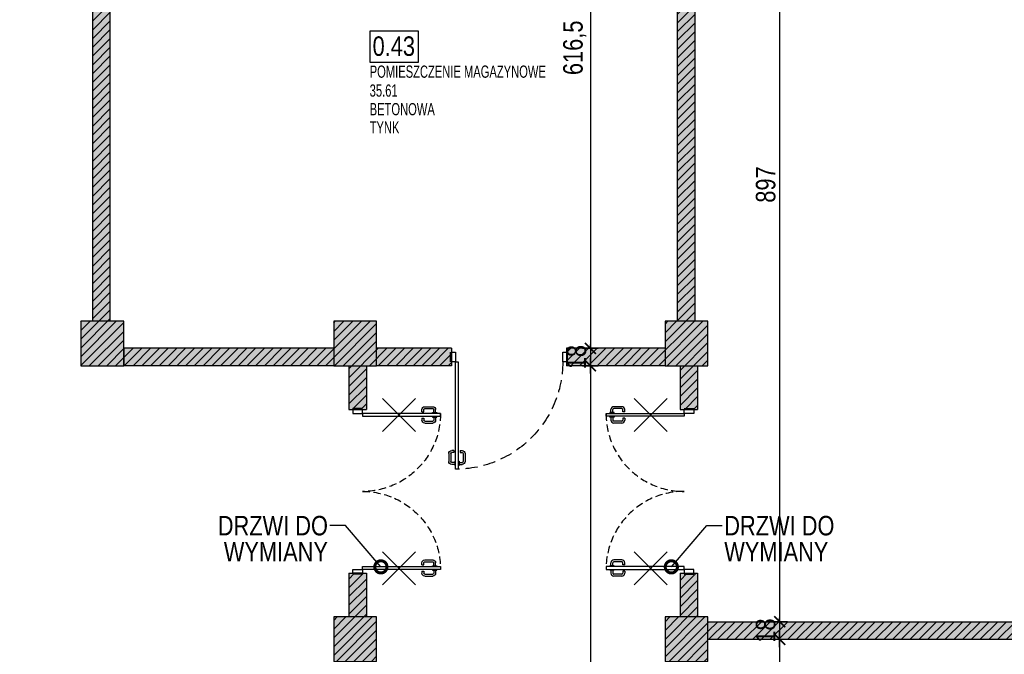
# Model space of a CAD drawing. Header units: millimetres. Extents: x 59331 to 112314, y -16110 to 34390.
# Tile 126 of 198: x 63406 to 64416, y 22286 to 22937. Entities that reach past the tile are written whole.
import ezdxf
from ezdxf import colors
from ezdxf.entities.mleader import LeaderData, LeaderLine
from ezdxf.math import Vec2, Vec3

# ---------------------------------------------------------------- set-up
doc = ezdxf.new("R2010")
doc.units = ezdxf.units.MM
doc.linetypes.add('DASHED', pattern=[0.75, 0.5, -0.25])
doc.layers.get('DEFPOINTS').update_dxf_attribs({"lineweight": 9})
for name, color, linetype in [('_HSA_HATCH_WYPEŁNIENIA_PRZEGRÓD', 205, 'Continuous'), ('_HSA_NUMERACJA POMIESZCZEN', 43, 'Continuous'), ('_HSA_STOLARKA_WEWNĘTRZNA', 132, 'Continuous'), ('_HSA_WYM_100', 141, 'Continuous'), ('_HSA_ŚCIANY_DZIAŁOWE', 6, 'Continuous'), ('_HSA_ŚCIANY_KONSTRUKCYJNE', 3, 'Continuous')]:
    doc.layers.add(name, color=color, linetype=linetype)
doc.layers.add('_HSA_NUMERACJA POMIESZCZEN POMOC', color=7, linetype='Continuous', true_color=0x38940a, plot=False)
doc.layers.add('_HSA_WYBURZENIA', color=7, linetype='Continuous', true_color=0xdd0303)
doc.layers.add('_HSA_WYBURZENIA_01', color=7, linetype='Continuous', true_color=0xdd0303)
doc.styles.add('ARIAL_100', font='Arial.ttf', dxfattribs={"width": 0.8, "height": 20})
doc.styles.add('ARIAL_50', font='Arial Narrow.ttf', dxfattribs={"width": 0.8, "height": 10})
doc.dimstyles.new('WYM_WEWN_100', dxfattribs={"dimtxt": 20, "dimasz": 2, "dimexe": 10, "dimexo": 0, "dimgap": 4, "dimtad": 1, "dimdec": 1, "dimrnd": 0.1, "dimtxsty": 'ARIAL_100', "dimblk": 'Wym-03', "dimcen": 0, "dimdle": 10, "dimse1": 1, "dimse2": 1, "dimclrt": 256, "dimazin": 2, "dimtfac": 1, "dimtdec": 1, "dimtix": 1, "dimtmove": 2, "dimatfit": 0, "dimfxl": 1, "dimtolj": 1, "dimtzin": 0, "dimarcsym": 0})

# ---------------------------------------------------------------- blocks, each defined once
blk = doc.blocks.new('NUMERACJA_POMIESZCZEŃ_200')
blk.add_lwpolyline([(50, 31.9), (0, 31.9), (0, 0), (50, 0)], close=True)
at = {"style": 'ARIAL_100', "width": 0.8}
blk.add_attdef('OPIS_TABELKA', (3, 6.5), '', height=20, dxfattribs=at)
at = {"layer": '_HSA_NUMERACJA POMIESZCZEN POMOC', "style": 'ARIAL_50', "width": 0.8}
for tag, p in [('NAZWA', (0, -15.9)), ('POWIERZCHNIA', (0, -35.3)), ('POSADZKA', (0, -54.4)), ('SUFIT', (0, -73.1))]:
    blk.add_attdef(tag, p, '', height=12.5, dxfattribs=at)
blk = doc.blocks.new('*U360')
for p, q in [((-1.9, 93.86), (-1.9, 102)), ((0.1, 93.86), (0.1, 102)), ((4.2, 105), (1.1, 105)), ((4.2, 103), (1.1, 103)), ((4.2, 106.25), (5, 106.25)), ((4.2, 101.75), (4.2, 106.25)), ((5, 101.75), (4.2, 101.75)), ((8.725, 106.25), (7.925, 106.25)), ((7.925, 101.75), (8.725, 101.75)), ((8.725, 101.75), (8.725, 106.25)), ((8.725, 105), (11.825, 105)), ((8.725, 103), (11.825, 103)), ((12.825, 93.86), (12.825, 102)), ((14.825, 93.86), (14.825, 102)), ((3.2, 92.86), (1.1, 92.86)), ((3.2, 90.86), (3.2, 92.86)), ((9.725, 90.86), (9.725, 92.86)), ((9.725, 92.86), (11.825, 92.86)), ((3.2, 90.86), (1.1, 90.86)), ((9.725, 90.86), (11.825, 90.86))]:
    blk.add_line(p, q)
for points in [[(5, 0), (7.925, 0), (7.925, 110), (5, 110)], [(1, 0), (1, -10), (5, -10), (5, 0)], [(115, 0), (115, -10), (119, -10), (119, 0)]]:
    blk.add_lwpolyline(points, close=True)
for points in [[(0, 0), (0, -10)], [(120, 0), (120, -10)]]:
    blk.add_lwpolyline(points)
for centre, radius, start, end in [((1.1, 102), 3, 90, 180), ((1.1, 102), 1, 90, 180), ((11.825, 102), 3, 0, 90), ((11.825, 102), 1, 0, 90), ((1.1, 93.86), 3, 180, 270), ((1.1, 93.86), 1, 180, 270), ((11.825, 93.86), 3, 270, 0), ((11.825, 93.86), 1, 270, 0)]:
    blk.add_arc(centre, radius, start, end)
at = {"linetype": 'DASHED', "ltscale": 25}
blk.add_arc((5, 0), 110, 0, 90, dxfattribs=at)
blk = doc.blocks.new('*U361')
for p, q in [((-86.9, 63.86), (-86.9, 72)), ((-84.9, 63.86), (-84.9, 72)), ((-80.8, 75), (-83.9, 75)), ((-80.8, 73), (-83.9, 73)), ((-80.8, 76.25), (-80, 76.25)), ((-80.8, 71.75), (-80.8, 76.25)), ((-80, 71.75), (-80.8, 71.75)), ((-76.275, 76.25), (-77.075, 76.25)), ((-77.075, 71.75), (-76.275, 71.75)), ((-76.275, 71.75), (-76.275, 76.25)), ((-76.275, 75), (-73.175, 75)), ((-76.275, 73), (-73.175, 73)), ((-72.175, 63.86), (-72.175, 72)), ((-70.175, 63.86), (-70.175, 72)), ((70.175, 63.86), (70.175, 72)), ((72.175, 63.86), (72.175, 72)), ((76.275, 75), (73.175, 75)), ((76.275, 73), (73.175, 73)), ((76.275, 76.25), (77.075, 76.25)), ((76.275, 71.75), (76.275, 76.25)), ((77.075, 71.75), (76.275, 71.75)), ((80.8, 76.25), (80, 76.25)), ((80, 71.75), (80.8, 71.75)), ((80.8, 71.75), (80.8, 76.25)), ((80.8, 75), (83.9, 75)), ((80.8, 73), (83.9, 73)), ((84.9, 63.86), (84.9, 72)), ((86.9, 63.86), (86.9, 72)), ((-81.8, 62.86), (-83.9, 62.86)), ((-81.8, 60.86), (-83.9, 60.86)), ((-81.8, 60.86), (-81.8, 62.86)), ((-75.275, 60.86), (-75.275, 62.86)), ((-75.275, 62.86), (-73.175, 62.86)), ((-75.275, 60.86), (-73.175, 60.86)), ((75.275, 62.86), (73.175, 62.86)), ((75.275, 60.86), (73.175, 60.86)), ((75.275, 60.86), (75.275, 62.86)), ((81.8, 60.86), (81.8, 62.86)), ((81.8, 62.86), (83.9, 62.86)), ((81.8, 60.86), (83.9, 60.86))]:
    blk.add_line(p, q)
for points in [[(-80, 0), (-77.075, 0), (-77.075, 80), (-80, 80)], [(80, 0), (77.075, 0), (77.075, 80), (80, 80)], [(84, 0), (84, -10), (80, -10), (80, 0)], [(-84, 0), (-84, -10), (-80, -10), (-80, 0)]]:
    blk.add_lwpolyline(points, close=True)
for points in [[(85, 0), (85, -10)], [(-85, 0), (-85, -10)]]:
    blk.add_lwpolyline(points)
for centre, radius, start, end in [((-83.9, 72), 3, 90, 180), ((-83.9, 72), 1, 90, 180), ((-73.175, 72), 3, 0, 90), ((-73.175, 72), 1, 0, 90), ((73.175, 72), 3, 90, 180), ((73.175, 72), 1, 90, 180), ((83.9, 72), 3, 0, 90), ((83.9, 72), 1, 0, 90), ((-83.9, 63.86), 3, 180, 270), ((-83.9, 63.86), 1, 180, 270), ((-73.175, 63.86), 3, 270, 0), ((-73.175, 63.86), 1, 270, 0), ((73.175, 63.86), 3, 180, 270), ((73.175, 63.86), 1, 180, 270), ((83.9, 63.86), 3, 270, 0), ((83.9, 63.86), 1, 270, 0)]:
    blk.add_arc(centre, radius, start, end)
at = {"linetype": 'DASHED', "ltscale": 15}
for centre, start, end in [((-80, 0), 0, 90), ((80, 0), 90, 180)]:
    blk.add_arc(centre, 80, start, end, dxfattribs=at)
blk = doc.blocks.new('A$C6782ac1e')
at = {"linetype": 'Continuous', "ltscale": 400}
for p, q in [((-12.2, 20.6), (12.2, -20.6)), ((20.6, 12.2), (-20.6, -12.2))]:
    blk.add_line(p, q, dxfattribs=at)
blk = doc.blocks.new('_DotSmall')
at = {"color": 0, "linetype": 'ByBlock', "const_width": 0.5}
blk.add_lwpolyline([(-0.0625, 0, 1), (0.0625, 0, 1)], format="xyb", close=True, dxfattribs=at)
blk = doc.blocks.new('Wym-03')
for p, q in [((-4, 0), (4, 0)), ((0, 4), (0, -4))]:
    blk.add_line(p, q)
blk.add_lwpolyline([(-2.83, -2.83, 0.8, 0.8, 0), (2.83, 2.83, 0.05, 0.05, 0)], format="xyseb")
blk = doc.blocks.new('*D489')
at = {"layer": '_HSA_WYM_100', "color": 0, "lineweight": -2, "transparency": 16777216}
blk.add_line((60281.3, 20766.1), (60281.3, 22652.5), dxfattribs=at)
at = {"layer": 'DEFPOINTS', "color": 0, "transparency": 16777216}
for p in [(60281.3, 22654.5), (60431.3, 22654.5), (70739.3, 20764.1)]:
    blk.add_point(p, dxfattribs=at)
at = {"layer": '_HSA_WYM_100', "color": 0, "lineweight": -2, "transparency": 16777216, "xscale": 2, "yscale": 2, "zscale": 2}
for p, rotation in [((60281.3, 22654.5), 90), ((60281.3, 20764.1), 270)]:
    blk.add_blockref('Wym-03', p, dxfattribs=dict(at, rotation=rotation))
at = {"layer": '_HSA_WYM_100', "transparency": 16777216, "insert": (60265.3, 21709.3), "char_height": 20, "attachment_point": 5, "rotation": 90, "style": 'ARIAL_100'}
blk.add_mtext('\\A1;1890,5', dxfattribs=at)
blk = doc.blocks.new('*D735')
at = {"layer": '_HSA_WYM_100', "color": 0, "lineweight": -2, "transparency": 16777216}
blk.add_line((63991.8, 23214.1), (63991.8, 22601.6), dxfattribs=at)
at = {"layer": 'DEFPOINTS', "color": 0, "transparency": 16777216}
for p in [(64075.3, 23216.1), (63991.8, 22599.6), (64075.3, 22599.6)]:
    blk.add_point(p, dxfattribs=at)
at = {"layer": '_HSA_WYM_100', "color": 0, "lineweight": -2, "transparency": 16777216, "xscale": 2, "yscale": 2, "zscale": 2}
for p, rotation in [((63991.8, 23216.1), 89.99999999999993), ((63991.8, 22599.6), 269.9999999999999)]:
    blk.add_blockref('Wym-03', p, dxfattribs=dict(at, rotation=rotation))
at = {"layer": '_HSA_WYM_100', "transparency": 16777216, "insert": (63975.7, 22907.9), "char_height": 20, "attachment_point": 5, "rotation": 90, "style": 'ARIAL_100'}
blk.add_mtext('\\A1;616,5', dxfattribs=at)
blk = doc.blocks.new('*D736')
at = {"layer": '_HSA_WYM_100', "color": 0, "lineweight": -2, "transparency": 16777216}
for p, q in [((63991.8, 22601.6), (63991.8, 22603.6)), ((63991.8, 22599.6), (63991.8, 22581.7)), ((63991.8, 22579.7), (63991.8, 22577.7))]:
    blk.add_line(p, q, dxfattribs=at)
at = {"layer": 'DEFPOINTS', "color": 0, "transparency": 16777216}
for p in [(64075.3, 22599.6), (63991.8, 22581.7), (64083.8, 22581.7)]:
    blk.add_point(p, dxfattribs=at)
at = {"layer": '_HSA_WYM_100', "color": 0, "lineweight": -2, "transparency": 16777216, "xscale": 2, "yscale": 2, "zscale": 2}
for p, rotation in [((63991.8, 22599.6), 269.9999999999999), ((63991.8, 22581.7), 89.9999999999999)]:
    blk.add_blockref('Wym-03', p, dxfattribs=dict(at, rotation=rotation))
at = {"layer": '_HSA_WYM_100', "transparency": 16777216, "insert": (63977.5, 22590.7), "char_height": 20, "attachment_point": 5, "rotation": 90, "style": 'ARIAL_100'}
blk.add_mtext('\\A1;18', dxfattribs=at)
blk = doc.blocks.new('*D737')
at = {"layer": '_HSA_WYM_100', "color": 0, "lineweight": -2, "transparency": 16777216}
blk.add_line((63991.8, 22579.7), (63991.8, 21393.2), dxfattribs=at)
at = {"layer": 'DEFPOINTS', "color": 0, "transparency": 16777216}
for p in [(64083.8, 22581.7), (63991.8, 21391.2), (64075.3, 21391.2)]:
    blk.add_point(p, dxfattribs=at)
at = {"layer": '_HSA_WYM_100', "color": 0, "lineweight": -2, "transparency": 16777216, "xscale": 2, "yscale": 2, "zscale": 2}
for p, rotation in [((63991.8, 22581.7), 89.99999999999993), ((63991.8, 21391.2), 269.9999999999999)]:
    blk.add_blockref('Wym-03', p, dxfattribs=dict(at, rotation=rotation))
at = {"layer": '_HSA_WYM_100', "transparency": 16777216, "insert": (63975.7, 21986.5), "char_height": 20, "attachment_point": 5, "rotation": 90, "style": 'ARIAL_100'}
blk.add_mtext('\\A1;1190,5', dxfattribs=at)
blk = doc.blocks.new('*D738')
at = {"layer": '_HSA_WYM_100', "color": 0, "lineweight": -2, "transparency": 16777216}
blk.add_line((64185.9, 23214.1), (64185.9, 22321.2), dxfattribs=at)
at = {"layer": 'DEFPOINTS', "color": 0, "transparency": 16777216}
for p in [(64105.3, 23216.1), (64105.3, 22319.2), (64185.9, 22319.2)]:
    blk.add_point(p, dxfattribs=at)
at = {"layer": '_HSA_WYM_100', "color": 0, "lineweight": -2, "transparency": 16777216, "xscale": 2, "yscale": 2, "zscale": 2}
for p, rotation in [((64185.9, 23216.1), 89.99999999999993), ((64185.9, 22319.2), 269.9999999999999)]:
    blk.add_blockref('Wym-03', p, dxfattribs=dict(at, rotation=rotation))
at = {"layer": '_HSA_WYM_100', "transparency": 16777216, "insert": (64171.6, 22767.7), "char_height": 20, "attachment_point": 5, "rotation": 90, "style": 'ARIAL_100'}
blk.add_mtext('\\A1;897', dxfattribs=at)
blk = doc.blocks.new('*D739')
at = {"layer": '_HSA_WYM_100', "color": 0, "lineweight": -2, "transparency": 16777216}
for p, q in [((64185.9, 22321.2), (64185.9, 22323.2)), ((64185.9, 22319.2), (64185.9, 22301.2)), ((64185.9, 22299.2), (64185.9, 22297.2))]:
    blk.add_line(p, q, dxfattribs=at)
at = {"layer": 'DEFPOINTS', "color": 0, "transparency": 16777216}
for p in [(64105.3, 22319.2), (64112.3, 22301.2), (64185.9, 22301.2)]:
    blk.add_point(p, dxfattribs=at)
at = {"layer": '_HSA_WYM_100', "color": 0, "lineweight": -2, "transparency": 16777216, "xscale": 2, "yscale": 2, "zscale": 2}
for p, rotation in [((64185.9, 22319.2), 269.9999999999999), ((64185.9, 22301.2), 89.9999999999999)]:
    blk.add_blockref('Wym-03', p, dxfattribs=dict(at, rotation=rotation))
at = {"layer": '_HSA_WYM_100', "transparency": 16777216, "insert": (64171.6, 22310.2), "char_height": 20, "attachment_point": 5, "rotation": 90, "style": 'ARIAL_100'}
blk.add_mtext('\\A1;18', dxfattribs=at)
blk = doc.blocks.new('*D740')
at = {"layer": '_HSA_WYM_100', "color": 0, "lineweight": -2, "transparency": 16777216}
blk.add_line((64185.9, 22299.2), (64185.9, 21393.2), dxfattribs=at)
at = {"layer": 'DEFPOINTS', "color": 0, "transparency": 16777216}
for p in [(64112.3, 22301.2), (64105.3, 21391.2), (64185.9, 21391.2)]:
    blk.add_point(p, dxfattribs=at)
at = {"layer": '_HSA_WYM_100', "color": 0, "lineweight": -2, "transparency": 16777216, "xscale": 2, "yscale": 2, "zscale": 2}
for p, rotation in [((64185.9, 22301.2), 89.99999999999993), ((64185.9, 21391.2), 269.9999999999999)]:
    blk.add_blockref('Wym-03', p, dxfattribs=dict(at, rotation=rotation))
at = {"layer": '_HSA_WYM_100', "transparency": 16777216, "insert": (64171.6, 21846.2), "char_height": 20, "attachment_point": 5, "rotation": 90, "style": 'ARIAL_100'}
blk.add_mtext('\\A1;910', dxfattribs=at)

msp = doc.modelspace()

# ---------------------------------------------------------------- hatches: boundary and pattern name
at = {"layer": '_HSA_HATCH_WYPEŁNIENIA_PRZEGRÓD'}
h = msp.add_hatch(dxfattribs=at)
h.set_pattern_fill('ANSI31', color=256, scale=2, angle=-1e-13, style=0)
h.paths.add_polyline_path([(61705.33, 21441.25), (61675.33, 21441.25), (61675.33, 21391.25), (61690.33, 21391.25), (61705.33, 21391.25)])
h.paths.add_polyline_path([(61699.33, 21838.39), (61681.33, 21838.39), (61681.33, 21441.25), (61699.33, 21441.25)])
h.paths.add_polyline_path([(61712.54, 21884.11), (61668.54, 21884.11), (61668.54, 21838.39), (61712.54, 21838.39)])
h.paths.add_polyline_path([(61699.33, 22278.39), (61681.33, 22278.39), (61681.33, 21884.11), (61699.33, 21884.11)])
h.paths.add_polyline_path([(61712.54, 22324.11), (61668.54, 22324.11), (61668.54, 22278.39), (61712.54, 22278.39)])
h.paths.add_polyline_path([(61712.54, 22362.89), (61668.54, 22362.89), (61668.54, 22324.11), (61712.54, 22324.11)])
h.paths.add_polyline_path([(61712.54, 22581.67), (61668.54, 22581.67), (61668.54, 22542.89), (61712.54, 22542.89)])
h.paths.add_polyline_path([(61712.54, 22627.39), (61668.54, 22627.39), (61668.54, 22581.67), (61712.54, 22581.67)])
h.paths.add_polyline_path([(61705.33, 23216.14), (61675.33, 23216.14), (61675.33, 23166.14), (61705.33, 23166.14)])
h.paths.add_polyline_path([(61699.33, 23166.14), (61681.33, 23166.14), (61681.33, 22627.39), (61699.33, 22627.39)])
h.paths.add_polyline_path([(62305.33, 23216.14), (62275.33, 23216.14), (62275.33, 23166.14), (62305.33, 23166.14)])
h.paths.add_polyline_path([(62905.33, 23216.14), (62875.33, 23216.14), (62875.33, 23166.14), (62905.33, 23166.14)])
h.paths.add_polyline_path([(63505.33, 23216.14), (63475.33, 23216.14), (63475.33, 23166.14), (63505.33, 23166.14)])
h.paths.add_polyline_path([(63499.33, 23166.14), (63481.33, 23166.14), (63481.33, 22627.39), (63499.33, 22627.39)])
h.paths.add_polyline_path([(63513.14, 22599.67), (63513.14, 22627.39), (63469.14, 22627.39), (63469.14, 22581.67), (63513.14, 22581.67)])
h.paths.add_polyline_path([(63728.54, 22599.67), (63513.14, 22599.67), (63513.14, 22581.67), (63728.54, 22581.67)])
h.paths.add_polyline_path([(63772.54, 22627.39), (63728.54, 22627.39), (63728.54, 22581.67), (63772.54, 22581.67)])
h.paths.add_polyline_path([(63762.03, 22581.67), (63744.03, 22581.67), (63744.03, 22536.89), (63762.03, 22536.89)])
h.paths.add_polyline_path([(63849.38, 22599.67), (63772.54, 22599.67), (63772.54, 22581.67), (63849.38, 22581.67)])
h.paths.add_polyline_path([(64101.79, 22581.67), (64083.79, 22581.67), (64083.79, 22536.89), (64101.79, 22536.89)])
h.paths.add_polyline_path([(64099.08, 23166.14), (64081.08, 23166.14), (64081.08, 22627.39), (64099.08, 22627.39)])
h.paths.add_polyline_path([(64112.3, 22627.39), (64068.3, 22627.39), (64068.3, 22581.67), (64112.3, 22581.67)])
h.paths.add_polyline_path([(64068.3, 22599.67), (63967.38, 22599.67), (63967.38, 22581.67), (64068.3, 22581.67)])
h.paths.add_polyline_path([(64105.33, 23216.14), (64075.33, 23216.14), (64075.33, 23166.14), (64105.33, 23166.14)])
h.paths.add_polyline_path([(64101.79, 22368.89), (64083.79, 22368.89), (64083.79, 22324.11), (64101.79, 22324.11)])
h.paths.add_polyline_path([(64112.3, 22324.11), (64068.3, 22324.11), (64068.3, 22278.39), (64112.3, 22278.39)])
h.paths.add_polyline_path([(64099.08, 22278.39), (64081.08, 22278.39), (64081.08, 21884.11), (64099.08, 21884.11)])
h.paths.add_polyline_path([(63762.03, 22368.89), (63744.03, 22368.89), (63744.03, 22324.11), (63762.03, 22324.11)])
h.paths.add_polyline_path([(63772.54, 22324.11), (63728.54, 22324.11), (63728.54, 22278.39), (63772.54, 22278.39)])
h.paths.add_polyline_path([(63759.33, 22278.39), (63741.33, 22278.39), (63741.33, 21884.11), (63759.33, 21884.11)])
h.paths.add_polyline_path([(63772.54, 21884.11), (63728.54, 21884.11), (63728.54, 21838.39), (63772.54, 21838.39)])
h.paths.add_polyline_path([(63759.33, 21838.39), (63741.33, 21838.39), (63741.33, 21441.25), (63759.33, 21441.25)])
h.paths.add_polyline_path([(64099.08, 21838.39), (64081.08, 21838.39), (64081.08, 21718.39), (64099.08, 21718.39)])
h.paths.add_polyline_path([(64099.08, 21550.39), (64081.08, 21550.39), (64081.08, 21441.25), (64099.08, 21441.25)])
h.paths.add_polyline_path([(64105.33, 21441.25), (64075.33, 21441.25), (64075.33, 21391.25), (64105.33, 21391.25)])
h.paths.add_polyline_path([(64112.3, 21884.11), (64068.3, 21884.11), (64068.3, 21838.39), (64112.3, 21838.39)])
h.paths.add_polyline_path([(63765.08, 21441.25), (63735.08, 21441.25), (63735.08, 21391.25), (63765.08, 21391.25)])
h.paths.add_polyline_path([(63800.21, 21391.25), (62620.33, 21391.25), (62620.33, 21370.53), (63800.21, 21370.53)])
h.paths.add_polyline_path([(63505.33, 21441.25), (63475.33, 21441.25), (63475.33, 21391.25), (63505.33, 21391.25)])
h.paths.add_polyline_path([(62905.33, 21441.25), (62875.33, 21441.25), (62875.33, 21391.25), (62905.33, 21391.25)])
h.paths.add_polyline_path([(62380.33, 21391.25), (61690.33, 21391.25), (61675.33, 21391.25), (61660.33, 21391.25), (61660.33, 21370.53), (62380.33, 21370.53)])
h.paths.add_polyline_path([(62305.33, 21441.25), (62275.33, 21441.25), (62275.33, 21391.25), (62305.33, 21391.25)])
at = {"layer": '_HSA_HATCH_WYPEŁNIENIA_PRZEGRÓD', "true_color": 0x969696}
h = msp.add_hatch(color=252, dxfattribs=at)
h.paths.add_polyline_path([(61705.33, 21441.25), (61675.33, 21441.25), (61675.33, 21391.25), (61690.33, 21391.25), (61705.33, 21391.25)])
h.paths.add_polyline_path([(61699.33, 21838.39), (61681.33, 21838.39), (61681.33, 21441.25), (61699.33, 21441.25)])
h.paths.add_polyline_path([(61712.54, 21884.11), (61668.54, 21884.11), (61668.54, 21838.39), (61712.54, 21838.39)])
h.paths.add_polyline_path([(61699.33, 22278.39), (61681.33, 22278.39), (61681.33, 21884.11), (61699.33, 21884.11)])
h.paths.add_polyline_path([(61712.54, 22324.11), (61668.54, 22324.11), (61668.54, 22278.39), (61712.54, 22278.39)])
h.paths.add_polyline_path([(61712.54, 22362.89), (61668.54, 22362.89), (61668.54, 22324.11), (61712.54, 22324.11)])
h.paths.add_polyline_path([(61712.54, 22581.67), (61668.54, 22581.67), (61668.54, 22542.89), (61712.54, 22542.89)])
h.paths.add_polyline_path([(61712.54, 22627.39), (61668.54, 22627.39), (61668.54, 22581.67), (61712.54, 22581.67)])
h.paths.add_polyline_path([(61705.33, 23216.14), (61675.33, 23216.14), (61675.33, 23166.14), (61705.33, 23166.14)])
h.paths.add_polyline_path([(61699.33, 23166.14), (61681.33, 23166.14), (61681.33, 22627.39), (61699.33, 22627.39)])
h.paths.add_polyline_path([(62305.33, 23216.14), (62275.33, 23216.14), (62275.33, 23166.14), (62305.33, 23166.14)])
h.paths.add_polyline_path([(62905.33, 23216.14), (62875.33, 23216.14), (62875.33, 23166.14), (62905.33, 23166.14)])
h.paths.add_polyline_path([(63505.33, 23216.14), (63475.33, 23216.14), (63475.33, 23166.14), (63505.33, 23166.14)])
h.paths.add_polyline_path([(63499.33, 23166.14), (63481.33, 23166.14), (63481.33, 22627.39), (63499.33, 22627.39)])
h.paths.add_polyline_path([(63513.14, 22599.67), (63513.14, 22627.39), (63469.14, 22627.39), (63469.14, 22581.67), (63513.14, 22581.67)])
h.paths.add_polyline_path([(63728.54, 22599.67), (63513.14, 22599.67), (63513.14, 22581.67), (63728.54, 22581.67)])
h.paths.add_polyline_path([(63772.54, 22627.39), (63728.54, 22627.39), (63728.54, 22581.67), (63772.54, 22581.67)])
h.paths.add_polyline_path([(63762.03, 22581.67), (63744.03, 22581.67), (63744.03, 22536.89), (63762.03, 22536.89)])
h.paths.add_polyline_path([(63849.38, 22599.67), (63772.54, 22599.67), (63772.54, 22581.67), (63849.38, 22581.67)])
h.paths.add_polyline_path([(64101.79, 22581.67), (64083.79, 22581.67), (64083.79, 22536.89), (64101.79, 22536.89)])
h.paths.add_polyline_path([(64099.08, 23166.14), (64081.08, 23166.14), (64081.08, 22627.39), (64099.08, 22627.39)])
h.paths.add_polyline_path([(64112.3, 22627.39), (64068.3, 22627.39), (64068.3, 22581.67), (64112.3, 22581.67)])
h.paths.add_polyline_path([(64068.3, 22599.67), (63967.38, 22599.67), (63967.38, 22581.67), (64068.3, 22581.67)])
h.paths.add_polyline_path([(64105.33, 23216.14), (64075.33, 23216.14), (64075.33, 23166.14), (64105.33, 23166.14)])
h.paths.add_polyline_path([(64101.79, 22368.89), (64083.79, 22368.89), (64083.79, 22324.11), (64101.79, 22324.11)])
h.paths.add_polyline_path([(64112.3, 22324.11), (64068.3, 22324.11), (64068.3, 22278.39), (64112.3, 22278.39)])
h.paths.add_polyline_path([(64099.08, 22278.39), (64081.08, 22278.39), (64081.08, 21884.11), (64099.08, 21884.11)])
h.paths.add_polyline_path([(63762.03, 22368.89), (63744.03, 22368.89), (63744.03, 22324.11), (63762.03, 22324.11)])
h.paths.add_polyline_path([(63772.54, 22324.11), (63728.54, 22324.11), (63728.54, 22278.39), (63772.54, 22278.39)])
h.paths.add_polyline_path([(63759.33, 22278.39), (63741.33, 22278.39), (63741.33, 21884.11), (63759.33, 21884.11)])
h.paths.add_polyline_path([(63772.54, 21884.11), (63728.54, 21884.11), (63728.54, 21838.39), (63772.54, 21838.39)])
h.paths.add_polyline_path([(63759.33, 21838.39), (63741.33, 21838.39), (63741.33, 21441.25), (63759.33, 21441.25)])
h.paths.add_polyline_path([(64099.08, 21838.39), (64081.08, 21838.39), (64081.08, 21718.39), (64099.08, 21718.39)])
h.paths.add_polyline_path([(64099.08, 21550.39), (64081.08, 21550.39), (64081.08, 21441.25), (64099.08, 21441.25)])
h.paths.add_polyline_path([(64105.33, 21441.25), (64075.33, 21441.25), (64075.33, 21391.25), (64105.33, 21391.25)])
h.paths.add_polyline_path([(64112.3, 21884.11), (64068.3, 21884.11), (64068.3, 21838.39), (64112.3, 21838.39)])
h.paths.add_polyline_path([(63765.08, 21441.25), (63735.08, 21441.25), (63735.08, 21391.25), (63765.08, 21391.25)])
h.paths.add_polyline_path([(63800.21, 21391.25), (62620.33, 21391.25), (62620.33, 21355.53), (63800.21, 21355.53)])
h.paths.add_polyline_path([(63505.33, 21441.25), (63475.33, 21441.25), (63475.33, 21391.25), (63505.33, 21391.25)])
h.paths.add_polyline_path([(62905.33, 21441.25), (62875.33, 21441.25), (62875.33, 21391.25), (62905.33, 21391.25)])
h.paths.add_polyline_path([(62380.33, 21391.25), (61690.33, 21391.25), (61675.33, 21391.25), (61660.33, 21391.25), (61660.33, 21355.53), (62380.33, 21355.53)])
h.paths.add_polyline_path([(62305.33, 21441.25), (62275.33, 21441.25), (62275.33, 21391.25), (62305.33, 21391.25)])
at = {"layer": '_HSA_HATCH_WYPEŁNIENIA_PRZEGRÓD'}
h = msp.add_hatch(dxfattribs=at)
h.set_pattern_fill('ANSI31', color=256, scale=2, angle=-1e-13, style=0)
h.paths.add_polyline_path([(68965.33, 23216.14), (68935.33, 23216.14), (68935.33, 23166.14), (68965.33, 23166.14)])
h.paths.add_polyline_path([(68961.81, 23166.14), (68943.81, 23166.14), (68943.81, 22611.89), (68694.24, 22611.89), (68694.24, 22593.89), (68961.81, 22593.89)])
h.paths.add_polyline_path([(68365.33, 23216.14), (68335.33, 23216.14), (68335.33, 23166.14), (68365.33, 23166.14)])
h.paths.add_polyline_path([(68361.81, 23166.14), (68343.81, 23166.14), (68343.81, 22627.39), (68361.81, 22627.39)])
h.paths.add_polyline_path([(68683.73, 22581.67), (68665.73, 22581.67), (68665.73, 22536.89), (68683.73, 22536.89)])
h.paths.add_polyline_path([(68694.24, 22627.39), (68650.24, 22627.39), (68650.24, 22581.67), (68694.24, 22581.67)])
h.paths.add_polyline_path([(68650.24, 22611.89), (68549.33, 22611.89), (68549.33, 22593.89), (68650.24, 22593.89)])
h.paths.add_polyline_path([(68431.33, 22611.89), (68372.33, 22611.89), (68372.33, 22593.89), (68431.33, 22593.89)])
h.paths.add_polyline_path([(68372.33, 22627.39), (68328.33, 22627.39), (68328.33, 22581.67), (68372.33, 22581.67)])
h.paths.add_polyline_path([(68361.81, 22581.67), (68343.81, 22581.67), (68343.81, 22536.89), (68361.81, 22536.89)])
h.paths.add_polyline_path([(68361.81, 22368.89), (68343.81, 22368.89), (68343.81, 22324.11), (68361.81, 22324.11)])
h.paths.add_polyline_path([(68372.33, 22324.11), (68328.33, 22324.11), (68328.33, 22278.39), (68372.33, 22278.39)])
h.paths.add_polyline_path([(68683.73, 22368.89), (68665.73, 22368.89), (68665.73, 22324.11), (68683.73, 22324.11)])
h.paths.add_polyline_path([(68694.24, 22324.11), (68650.24, 22324.11), (68650.24, 22278.39), (68694.24, 22278.39)])
h.paths.add_polyline_path([(68680.81, 21838.39), (68662.81, 21838.39), (68662.81, 21441.25), (68680.81, 21441.25)])
h.paths.add_polyline_path([(68694.24, 21884.11), (68650.24, 21884.11), (68650.24, 21838.39), (68694.24, 21838.39)])
h.paths.add_polyline_path([(68680.81, 22278.39), (68662.81, 22278.39), (68662.81, 21884.11), (68680.81, 21884.11)])
h.paths.add_polyline_path([(68372.33, 21884.11), (68328.33, 21884.11), (68328.33, 21838.39), (68372.33, 21838.39)])
h.paths.add_polyline_path([(68361.81, 21838.39), (68343.81, 21838.39), (68343.81, 21718.39), (68361.81, 21718.39)])
h.paths.add_polyline_path([(68361.81, 22278.39), (68343.81, 22278.39), (68343.81, 21884.11), (68361.81, 21884.11)])
h.paths.add_polyline_path([(68365.33, 21441.25), (68335.33, 21441.25), (68335.33, 21391.25), (68365.33, 21391.25)])
h.paths.add_polyline_path([(68361.81, 21550.39), (68343.81, 21550.39), (68343.81, 21441.25), (68361.81, 21441.25)])
h.paths.add_polyline_path([(68389.83, 21391.25), (67065.08, 21391.25), (67065.08, 21370.53), (68389.83, 21370.53)])
h.paths.add_polyline_path([(67765.33, 21441.25), (67735.33, 21441.25), (67735.33, 21391.25), (67765.33, 21391.25)])
h.paths.add_polyline_path([(67165.33, 21441.25), (67135.33, 21441.25), (67135.33, 21391.25), (67165.33, 21391.25)])
h.paths.add_polyline_path([(66825.08, 21391.25), (65950.33, 21391.25), (65950.33, 21370.53), (66825.08, 21370.53)])
h.paths.add_polyline_path([(66565.33, 21441.25), (66535.33, 21441.25), (66535.33, 21391.25), (66565.33, 21391.25)])
h.paths.add_polyline_path([(65950.33, 21391.25), (65890.33, 21391.25), (65890.33, 21370.53), (65950.33, 21370.53)])
h.paths.add_polyline_path([(65965.33, 21441.25), (65935.33, 21441.25), (65935.33, 21391.25), (65965.33, 21391.25)])
h.paths.add_polyline_path([(65905.33, 21441.25), (65875.33, 21441.25), (65875.33, 21391.25), (65905.33, 21391.25)])
h.paths.add_polyline_path([(65890.33, 21391.25), (65625.08, 21391.25), (65625.08, 21370.53), (65890.33, 21370.53)])
h.paths.add_polyline_path([(65385.08, 21391.25), (64040.21, 21391.25), (64040.21, 21370.53), (65385.08, 21370.53)])
h.paths.add_polyline_path([(64705.33, 21441.25), (64675.33, 21441.25), (64675.33, 21391.25), (64705.33, 21391.25)])
h.paths.add_polyline_path([(65305.33, 21441.25), (65275.33, 21441.25), (65275.33, 21391.25), (65305.33, 21391.25)])
h.paths.add_polyline_path([(65295.08, 21838.39), (65277.08, 21838.39), (65277.08, 21441.25), (65295.08, 21441.25)])
h.paths.add_polyline_path([(65955.08, 21838.39), (65937.08, 21838.39), (65937.08, 21441.25), (65955.08, 21441.25)])
h.paths.add_polyline_path([(65972.33, 21884.11), (65928.33, 21884.11), (65928.33, 21838.39), (65972.33, 21838.39)])
h.paths.add_polyline_path([(65912.33, 21884.11), (65868.33, 21884.11), (65868.33, 21838.39), (65912.33, 21838.39)])
h.paths.add_polyline_path([(65312.33, 21884.11), (65268.33, 21884.11), (65268.33, 21838.39), (65312.33, 21838.39)])
h.paths.add_polyline_path([(65295.08, 22278.39), (65277.08, 22278.39), (65277.08, 21884.11), (65295.08, 21884.11)])
h.paths.add_polyline_path([(65955.08, 22278.39), (65937.08, 22278.39), (65937.08, 21884.11), (65955.08, 21884.11)])
h.paths.add_polyline_path([(65268.33, 22319.25), (64112.3, 22319.25), (64112.3, 22301.25), (65268.33, 22301.25)])
h.paths.add_polyline_path([(65312.33, 22324.11), (65268.33, 22324.11), (65268.33, 22278.39), (65312.33, 22278.39)])
h.paths.add_polyline_path([(65868.33, 22319.25), (65312.33, 22319.25), (65312.33, 22301.25), (65868.33, 22301.25)])
h.paths.add_polyline_path([(65912.33, 22324.11), (65868.33, 22324.11), (65868.33, 22278.39), (65912.33, 22278.39)])
h.paths.add_polyline_path([(65928.33, 22319.25), (65912.33, 22319.25), (65912.33, 22301.25), (65928.33, 22301.25)])
h.paths.add_polyline_path([(65972.33, 22324.11), (65928.33, 22324.11), (65928.33, 22278.39), (65972.33, 22278.39)])
h.paths.add_polyline_path([(66527.66, 22319.25), (65972.33, 22319.25), (65972.33, 22301.25), (66527.66, 22301.25)])
h.paths.add_polyline_path([(66571.66, 22324.11), (66527.66, 22324.11), (66527.66, 22278.39), (66571.66, 22278.39)])
h.paths.add_polyline_path([(66571.66, 22368.89), (66527.66, 22368.89), (66527.66, 22324.11), (66571.66, 22324.11)])
h.paths.add_polyline_path([(66571.66, 22581.67), (66527.66, 22581.67), (66527.66, 22536.89), (66571.66, 22536.89)])
h.paths.add_polyline_path([(66571.66, 22627.39), (66527.66, 22627.39), (66527.66, 22581.67), (66571.66, 22581.67)])
h.paths.add_polyline_path([(66559.08, 23166.14), (66541.08, 23166.14), (66541.08, 22627.39), (66559.08, 22627.39)])
h.paths.add_polyline_path([(64705.33, 23216.14), (64675.33, 23216.14), (64675.33, 23166.14), (64705.33, 23166.14)])
h.paths.add_polyline_path([(65305.33, 23216.14), (65275.33, 23216.14), (65275.33, 23166.14), (65305.33, 23166.14)])
h.paths.add_polyline_path([(65905.33, 23216.14), (65875.33, 23216.14), (65875.33, 23166.14), (65905.33, 23166.14)])
h.paths.add_polyline_path([(65965.33, 23216.14), (65935.33, 23216.14), (65935.33, 23166.14), (65965.33, 23166.14)])
h.paths.add_polyline_path([(66565.33, 23216.14), (66535.33, 23216.14), (66535.33, 23166.14), (66565.33, 23166.14)])
h.paths.add_polyline_path([(67165.33, 23216.14), (67135.33, 23216.14), (67135.33, 23166.14), (67165.33, 23166.14)])
h.paths.add_polyline_path([(67765.33, 23216.14), (67735.33, 23216.14), (67735.33, 23166.14), (67765.33, 23166.14)])
h.paths.add_polyline_path([(68328.33, 22319.25), (66571.66, 22319.25), (66571.66, 22301.25), (68328.33, 22301.25)])
at = {"layer": '_HSA_HATCH_WYPEŁNIENIA_PRZEGRÓD', "true_color": 0x969696}
h = msp.add_hatch(color=252, dxfattribs=at)
h.paths.add_polyline_path([(68965.33, 23216.14), (68935.33, 23216.14), (68935.33, 23166.14), (68965.33, 23166.14)])
h.paths.add_polyline_path([(68961.81, 23166.14), (68943.81, 23166.14), (68943.81, 22611.89), (68694.24, 22611.89), (68694.24, 22593.89), (68961.81, 22593.89)])
h.paths.add_polyline_path([(68365.33, 23216.14), (68335.33, 23216.14), (68335.33, 23166.14), (68365.33, 23166.14)])
h.paths.add_polyline_path([(68361.81, 23166.14), (68343.81, 23166.14), (68343.81, 22627.39), (68361.81, 22627.39)])
h.paths.add_polyline_path([(68683.73, 22581.67), (68665.73, 22581.67), (68665.73, 22536.89), (68683.73, 22536.89)])
h.paths.add_polyline_path([(68694.24, 22627.39), (68650.24, 22627.39), (68650.24, 22581.67), (68694.24, 22581.67)])
h.paths.add_polyline_path([(68650.24, 22611.89), (68549.33, 22611.89), (68549.33, 22593.89), (68650.24, 22593.89)])
h.paths.add_polyline_path([(68431.33, 22611.89), (68372.33, 22611.89), (68372.33, 22593.89), (68431.33, 22593.89)])
h.paths.add_polyline_path([(68372.33, 22627.39), (68328.33, 22627.39), (68328.33, 22581.67), (68372.33, 22581.67)])
h.paths.add_polyline_path([(68361.81, 22581.67), (68343.81, 22581.67), (68343.81, 22536.89), (68361.81, 22536.89)])
h.paths.add_polyline_path([(68361.81, 22368.89), (68343.81, 22368.89), (68343.81, 22324.11), (68361.81, 22324.11)])
h.paths.add_polyline_path([(68372.33, 22324.11), (68328.33, 22324.11), (68328.33, 22278.39), (68372.33, 22278.39)])
h.paths.add_polyline_path([(68683.73, 22368.89), (68665.73, 22368.89), (68665.73, 22324.11), (68683.73, 22324.11)])
h.paths.add_polyline_path([(68694.24, 22324.11), (68650.24, 22324.11), (68650.24, 22278.39), (68694.24, 22278.39)])
h.paths.add_polyline_path([(68680.81, 21838.39), (68662.81, 21838.39), (68662.81, 21441.25), (68680.81, 21441.25)])
h.paths.add_polyline_path([(68694.24, 21884.11), (68650.24, 21884.11), (68650.24, 21838.39), (68694.24, 21838.39)])
h.paths.add_polyline_path([(68680.81, 22278.39), (68662.81, 22278.39), (68662.81, 21884.11), (68680.81, 21884.11)])
h.paths.add_polyline_path([(68372.33, 21884.11), (68328.33, 21884.11), (68328.33, 21838.39), (68372.33, 21838.39)])
h.paths.add_polyline_path([(68361.81, 21838.39), (68343.81, 21838.39), (68343.81, 21718.39), (68361.81, 21718.39)])
h.paths.add_polyline_path([(68361.81, 22278.39), (68343.81, 22278.39), (68343.81, 21884.11), (68361.81, 21884.11)])
h.paths.add_polyline_path([(68365.33, 21441.25), (68335.33, 21441.25), (68335.33, 21391.25), (68365.33, 21391.25)])
h.paths.add_polyline_path([(68361.81, 21550.39), (68343.81, 21550.39), (68343.81, 21441.25), (68361.81, 21441.25)])
h.paths.add_polyline_path([(68389.83, 21391.25), (67065.08, 21391.25), (67065.08, 21355.53), (68389.83, 21355.53)])
h.paths.add_polyline_path([(67765.33, 21441.25), (67735.33, 21441.25), (67735.33, 21391.25), (67765.33, 21391.25)])
h.paths.add_polyline_path([(67165.33, 21441.25), (67135.33, 21441.25), (67135.33, 21391.25), (67165.33, 21391.25)])
h.paths.add_polyline_path([(66825.08, 21391.25), (65950.33, 21391.25), (65950.33, 21355.53), (66825.08, 21355.53)])
h.paths.add_polyline_path([(66565.33, 21441.25), (66535.33, 21441.25), (66535.33, 21391.25), (66565.33, 21391.25)])
h.paths.add_polyline_path([(65950.33, 21391.25), (65890.33, 21391.25), (65890.33, 21355.53), (65950.33, 21355.53)])
h.paths.add_polyline_path([(65965.33, 21441.25), (65935.33, 21441.25), (65935.33, 21391.25), (65965.33, 21391.25)])
h.paths.add_polyline_path([(65905.33, 21441.25), (65875.33, 21441.25), (65875.33, 21391.25), (65905.33, 21391.25)])
h.paths.add_polyline_path([(65890.33, 21391.25), (65625.08, 21391.25), (65625.08, 21355.53), (65890.33, 21355.53)])
h.paths.add_polyline_path([(65385.08, 21391.25), (64040.21, 21391.25), (64040.21, 21355.53), (65385.08, 21355.53)])
h.paths.add_polyline_path([(64705.33, 21441.25), (64675.33, 21441.25), (64675.33, 21391.25), (64705.33, 21391.25)])
h.paths.add_polyline_path([(65305.33, 21441.25), (65275.33, 21441.25), (65275.33, 21391.25), (65305.33, 21391.25)])
h.paths.add_polyline_path([(65295.08, 21838.39), (65277.08, 21838.39), (65277.08, 21441.25), (65295.08, 21441.25)])
h.paths.add_polyline_path([(65955.08, 21838.39), (65937.08, 21838.39), (65937.08, 21441.25), (65955.08, 21441.25)])
h.paths.add_polyline_path([(65972.33, 21884.11), (65928.33, 21884.11), (65928.33, 21838.39), (65972.33, 21838.39)])
h.paths.add_polyline_path([(65912.33, 21884.11), (65868.33, 21884.11), (65868.33, 21838.39), (65912.33, 21838.39)])
h.paths.add_polyline_path([(65312.33, 21884.11), (65268.33, 21884.11), (65268.33, 21838.39), (65312.33, 21838.39)])
h.paths.add_polyline_path([(65295.08, 22278.39), (65277.08, 22278.39), (65277.08, 21884.11), (65295.08, 21884.11)])
h.paths.add_polyline_path([(65955.08, 22278.39), (65937.08, 22278.39), (65937.08, 21884.11), (65955.08, 21884.11)])
h.paths.add_polyline_path([(65268.33, 22319.25), (64112.3, 22319.25), (64112.3, 22301.25), (65268.33, 22301.25)])
h.paths.add_polyline_path([(65312.33, 22324.11), (65268.33, 22324.11), (65268.33, 22278.39), (65312.33, 22278.39)])
h.paths.add_polyline_path([(65868.33, 22319.25), (65312.33, 22319.25), (65312.33, 22301.25), (65868.33, 22301.25)])
h.paths.add_polyline_path([(65912.33, 22324.11), (65868.33, 22324.11), (65868.33, 22278.39), (65912.33, 22278.39)])
h.paths.add_polyline_path([(65928.33, 22319.25), (65912.33, 22319.25), (65912.33, 22301.25), (65928.33, 22301.25)])
h.paths.add_polyline_path([(65972.33, 22324.11), (65928.33, 22324.11), (65928.33, 22278.39), (65972.33, 22278.39)])
h.paths.add_polyline_path([(66527.66, 22319.25), (65972.33, 22319.25), (65972.33, 22301.25), (66527.66, 22301.25)])
h.paths.add_polyline_path([(66571.66, 22324.11), (66527.66, 22324.11), (66527.66, 22278.39), (66571.66, 22278.39)])
h.paths.add_polyline_path([(66571.66, 22368.89), (66527.66, 22368.89), (66527.66, 22324.11), (66571.66, 22324.11)])
h.paths.add_polyline_path([(66571.66, 22581.67), (66527.66, 22581.67), (66527.66, 22536.89), (66571.66, 22536.89)])
h.paths.add_polyline_path([(66571.66, 22627.39), (66527.66, 22627.39), (66527.66, 22581.67), (66571.66, 22581.67)])
h.paths.add_polyline_path([(66559.08, 23166.14), (66541.08, 23166.14), (66541.08, 22627.39), (66559.08, 22627.39)])
h.paths.add_polyline_path([(64705.33, 23216.14), (64675.33, 23216.14), (64675.33, 23166.14), (64705.33, 23166.14)])
h.paths.add_polyline_path([(65305.33, 23216.14), (65275.33, 23216.14), (65275.33, 23166.14), (65305.33, 23166.14)])
h.paths.add_polyline_path([(65905.33, 23216.14), (65875.33, 23216.14), (65875.33, 23166.14), (65905.33, 23166.14)])
h.paths.add_polyline_path([(65965.33, 23216.14), (65935.33, 23216.14), (65935.33, 23166.14), (65965.33, 23166.14)])
h.paths.add_polyline_path([(66565.33, 23216.14), (66535.33, 23216.14), (66535.33, 23166.14), (66565.33, 23166.14)])
h.paths.add_polyline_path([(67165.33, 23216.14), (67135.33, 23216.14), (67135.33, 23166.14), (67165.33, 23166.14)])
h.paths.add_polyline_path([(67765.33, 23216.14), (67735.33, 23216.14), (67735.33, 23166.14), (67765.33, 23166.14)])
h.paths.add_polyline_path([(68328.33, 22319.25), (66571.66, 22319.25), (66571.66, 22301.25), (68328.33, 22301.25)])

# ---------------------------------------------------------------- linework, layer by layer
at = {"layer": '_HSA_ŚCIANY_DZIAŁOWE'}
for p, q in [((63481.33, 22627.39), (63481.33, 23166.14)), ((63499.33, 22627.39), (63499.33, 23166.14)), ((64081.08, 22627.39), (64081.08, 23166.14)), ((64099.08, 22627.39), (64099.08, 23166.14)), ((63728.54, 22599.67), (63513.14, 22599.67)), ((63849.38, 22599.67), (63772.54, 22599.67)), ((63849.38, 22599.67), (63849.38, 22581.67)), ((64068.3, 22599.67), (63967.38, 22599.67)), ((63967.38, 22599.67), (63967.38, 22581.67)), ((63728.54, 22581.67), (63513.14, 22581.67)), ((63744.03, 22581.67), (63744.03, 22536.89)), ((63762.03, 22581.67), (63762.03, 22536.89)), ((63849.38, 22581.67), (63772.54, 22581.67)), ((64068.3, 22581.67), (63967.38, 22581.67)), ((64083.79, 22581.67), (64083.79, 22536.89)), ((64101.79, 22581.67), (64101.79, 22536.89)), ((63744.03, 22536.89), (63762.03, 22536.89)), ((64083.79, 22536.89), (64101.79, 22536.89)), ((63744.03, 22368.89), (63744.03, 22324.11)), ((63744.03, 22368.89), (63762.03, 22368.89)), ((63762.03, 22368.89), (63762.03, 22324.11)), ((64083.79, 22368.89), (64083.79, 22324.11)), ((64083.79, 22368.89), (64101.79, 22368.89)), ((64101.79, 22368.89), (64101.79, 22324.11)), ((64112.3, 22319.25), (65268.33, 22319.25)), ((64112.3, 22301.25), (65268.33, 22301.25))]:
    msp.add_line(p, q, dxfattribs=at)
at = {"layer": '_HSA_ŚCIANY_KONSTRUKCYJNE'}
for points in [[(63469.14, 22581.67), (63513.14, 22581.67), (63513.14, 22627.39), (63469.14, 22627.39)], [(63728.54, 22581.67), (63772.54, 22581.67), (63772.54, 22627.39), (63728.54, 22627.39)], [(64068.3, 22581.67), (64112.3, 22581.67), (64112.3, 22627.39), (64068.3, 22627.39)], [(63728.54, 22278.39), (63772.54, 22278.39), (63772.54, 22324.11), (63728.54, 22324.11)], [(64068.3, 22278.39), (64112.3, 22278.39), (64112.3, 22324.11), (64068.3, 22324.11)]]:
    msp.add_lwpolyline(points, close=True, dxfattribs=at)
msp.add_lwpolyline([(63513.14, 22599.67), (63513.14, 22581.67)], dxfattribs=at)

# ---------------------------------------------------------------- block references
at = {"layer": '_HSA_NUMERACJA POMIESZCZEN', "linetype": 'Continuous'}
msp.add_blockref('NUMERACJA_POMIESZCZEŃ_200', (63765.37, 22893.13), dxfattribs=at).add_auto_attribs({'SUFIT': 'TYNK', 'POSADZKA': 'BETONOWA', 'POWIERZCHNIA': '35.61', 'NAZWA': 'POMIESZCZENIE MAGAZYNOWE', 'OPIS_TABELKA': '0.43'})
at = {"layer": '_HSA_STOLARKA_WEWNĘTRZNA', "xscale": -1}
for name, p, rotation in [('*U360', (63848.38, 22585.67), 180), ('*U361', (63758.03, 22452.89), 270)]:
    msp.add_blockref(name, p, dxfattribs=dict(at, rotation=rotation))
at = {"layer": '_HSA_STOLARKA_WEWNĘTRZNA', "rotation": 89.99999999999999}
msp.add_blockref('*U361', (64087.79, 22452.89), dxfattribs=at)
at = {"layer": '_HSA_WYBURZENIA', "rotation": 14.34042781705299}
for p in [(63795.43, 22531.14), (64053.65, 22531.14), (63795.43, 22374.06), (64053.65, 22374.06)]:
    msp.add_blockref('A$C6782ac1e', p, dxfattribs=at)

# ---------------------------------------------------------------- dimensions: what is measured, and where the dimension line sits
at = {"layer": '_HSA_WYM_100'}
for p1, p2, distance, picture, middle in [((64075.33, 23216.14), (64075.33, 22599.65), -83.57, '*D735', (63975.74, 22907.89)), ((64105.33, 23216.14), (64105.33, 22319.25), 80.53, '*D738', (64171.65, 22767.69))]:
    dim = msp.add_aligned_dim(p1=p1, p2=p2, distance=distance, dimstyle='WYM_WEWN_100', override={"dimrnd": 0.5}, dxfattribs=at)
    dim.commit()
    dim.dimension.update_dxf_attribs({"geometry": picture, "text_midpoint": middle})
for base, p1, p2, angle, picture, middle in [((60281.33, 22654.53), (70739.33, 20764.14), (60431.33, 22654.53), 270, '*D489', (60265.31, 21709.33)), ((63991.76, 22581.67), (64075.33, 22599.65), (64083.79, 22581.67), 90, '*D736', (63977.55, 22590.66)), ((63991.76, 21391.25), (64083.79, 22581.67), (64075.33, 21391.25), 90, '*D737', (63975.74, 21986.46)), ((64185.86, 22301.25), (64105.33, 22319.25), (64112.3, 22301.25), 90, '*D739', (64171.65, 22310.25)), ((64185.86, 21391.25), (64112.3, 22301.25), (64105.33, 21391.25), 90, '*D740', (64171.65, 21846.25))]:
    dim = msp.add_linear_dim(base=base, p1=p1, p2=p2, angle=angle, dimstyle='WYM_WEWN_100', override={"dimrnd": 0.5}, dxfattribs=at)
    dim.commit()
    dim.dimension.update_dxf_attribs({"geometry": picture, "text_midpoint": middle})

# ---------------------------------------------------------------- leaders
at = {"layer": '_HSA_WYBURZENIA_01'}
ml = msp.add_multileader_mtext('Standard', dxfattribs=at)
ml.set_content('DRZWI DO\\PWYMIANY', color=256, style='ARIAL_100')
ml.set_leader_properties()
ml.set_arrow_properties(name='DOTSMALL')
ml.build(insert=Vec2(0, 0))
ml.multileader.update_dxf_attribs({"dogleg_length": 10, "arrow_head_size": 25})
ctx = ml.context
ctx.base_point, ctx.char_height, ctx.arrow_head_size, ctx.plane_origin = Vec3(63610.32, 22417.79), 20, 25, Vec3(63887.1, 23175.75)
ctx.text_align_type = 2
notes = []
notes.append((ctx, [(1, (1, 1, 0), (63740.6, 22417.79), (-1, 0), 16.03, [(2, [(63776.87, 22375.5)], 0, [])])]))
ctx.mtext.insert, ctx.mtext.rotation, ctx.mtext.width, ctx.mtext.defined_height, ctx.mtext.alignment, ctx.mtext.line_spacing_factor = Vec3(63722.58, 22427.79), -6.2831853, 239.0298, 80.57, 3, 0.8
ml = msp.add_multileader_mtext('Standard', dxfattribs=at)
ml.set_content('DRZWI DO\\PWYMIANY', color=256, style='ARIAL_100')
ml.set_leader_properties()
ml.set_arrow_properties(name='DOTSMALL')
ml.build(insert=Vec2(0, 0))
ml.multileader.update_dxf_attribs({"dogleg_length": 10, "arrow_head_size": 25})
ctx = ml.context
ctx.base_point, ctx.char_height, ctx.arrow_head_size, ctx.plane_origin = Vec3(64127.08, 22417.79), 20, 25, Vec3(63964.56, 23175.75)
notes.append((ctx, [(1, (1, 1, 0), (64111.06, 22417.79), (1, 0), 16.03, [(2, [(64074.79, 22375.5)], 0, [])])]))
ctx.mtext.insert, ctx.mtext.rotation, ctx.mtext.width, ctx.mtext.defined_height, ctx.mtext.line_spacing_factor = Vec3(64129.08, 22427.79), -6.2831853, 239.0298, 80.57, 0.8
for ctx, leaders in notes:
    for number, flags, end, landing, length, lines in leaders:
        leader = LeaderData()
        leader.index, (leader.has_last_leader_line, leader.has_dogleg_vector, leader.attachment_direction) = number, flags
        leader.last_leader_point, leader.dogleg_vector, leader.dogleg_length = Vec3(end), Vec3(landing), length
        for number, points, colour, breaks in lines:
            line = LeaderLine()
            line.index, line.vertices, line.color, line.breaks = number, Vec3.list(points), colors.encode_raw_color(colour), breaks
            leader.lines.append(line)
        ctx.leaders.append(leader)

doc.saveas('drawing.dxf')
